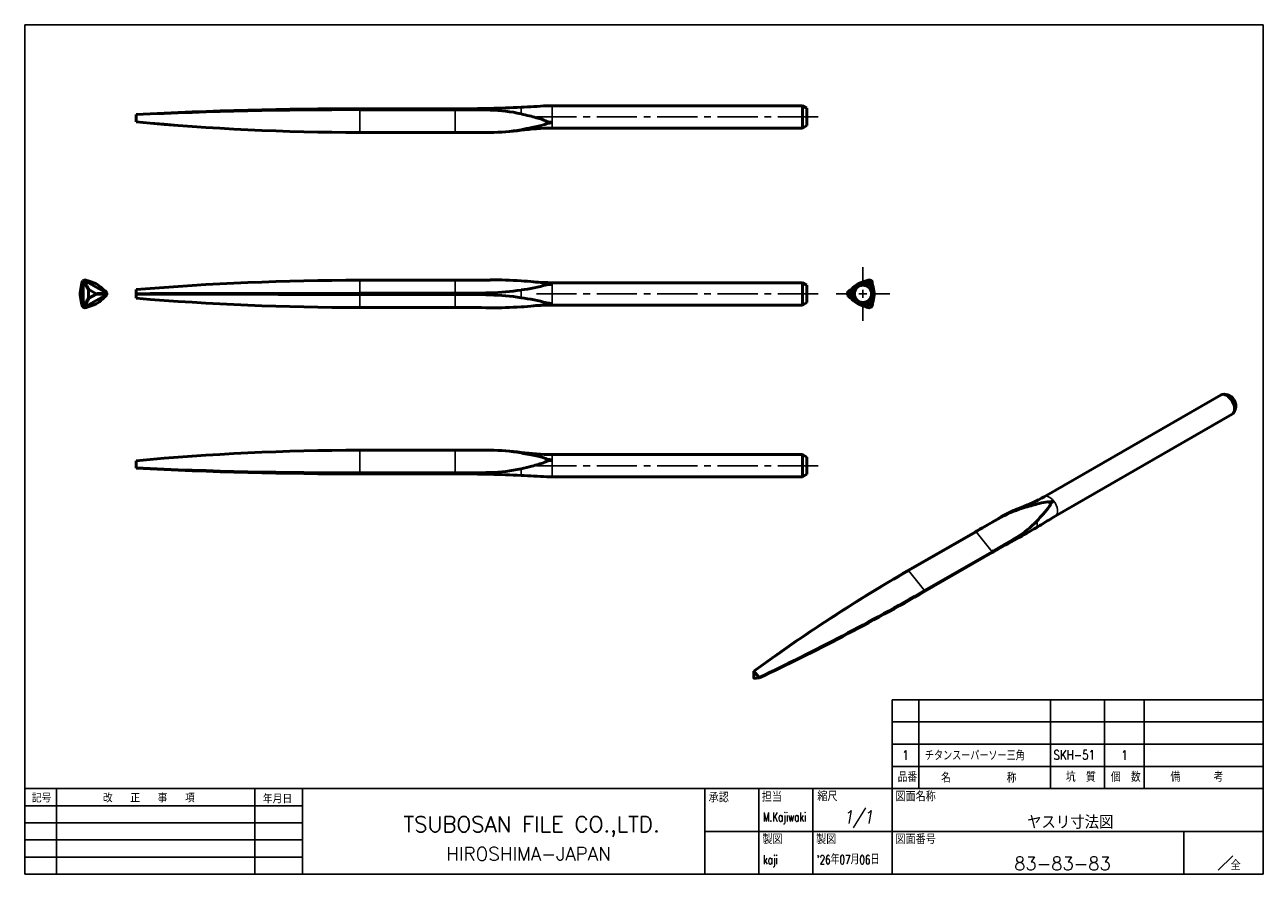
# Model space of a CAD drawing. Extents: x 10 to 1153, y 10 to 909.
import ezdxf
from ezdxf.enums import TextEntityAlignment as Align

# ---------------------------------------------------------------- set-up
doc = ezdxf.new("R2010")
doc.units = 0
doc.header["$LTSCALE"] = 12
doc.header["$MEASUREMENT"] = 0
doc.linetypes.add('CENTER2', pattern=[1.125, 0.75, -0.125, 0.125, -0.125])
doc.layers.get('0').update_dxf_attribs({"color": 4, "linetype": 'CONTINUOUS'})
doc.layers.get('DEFPOINTS').update_dxf_attribs({"linetype": 'CONTINUOUS'})
doc.layers.add('1', color=7, linetype='CONTINUOUS')
doc.layers.add('ZUWAKU', color=7, linetype='CONTINUOUS')
for name, color, linetype, lineweight in [('Smart Centers', 7, 'CENTER2', 25), ('Visible', 7, 'CONTINUOUS', 50), ('Visible Narrow', 7, 'CONTINUOUS', 25)]:
    doc.layers.add(name, color=color, linetype=linetype, lineweight=lineweight)
doc.styles.add('DIMTXT', font='ROMANS.shx', dxfattribs={"width": 0.85, "oblique": 10, "bigfont": 'BIGFONT.shx'})
doc.styles.get("Standard").update_dxf_attribs({"font": 'ROMANS.shx', "width": 0.85, "bigfont": 'BIGFONT.shx'})

msp = doc.modelspace()

# ---------------------------------------------------------------- linework, layer by layer
at = {"linetype": 'Continuous'}
for p, q in [((10, 200), (287, 200)), ((10, 10), (10, 200)), ((287, 200), (287, 10)), ((287, 10), (10, 10))]:
    msp.add_line(p, q, dxfattribs=at)
for p, q in [((203.97, 44.07), (203.97, 49.04)), ((210, 44.07), (210, 49.04)), ((239.45, 44.07), (239.45, 49.04)), ((251.52, 44.07), (251.52, 49.04)), ((260.39, 44.07), (260.39, 49.04)), ((203.97, 39.1), (203.97, 44.07)), ((210, 39.1), (210, 44.07)), ((239.45, 39.1), (239.45, 44.07)), ((251.52, 39.1), (251.52, 44.07)), ((260.39, 39.1), (260.39, 44.07)), ((203.97, 34.13), (203.97, 39.1)), ((210, 34.13), (210, 39.1)), ((239.45, 34.13), (239.45, 39.1)), ((251.52, 34.13), (251.52, 39.1)), ((260.39, 34.13), (260.39, 39.1))]:
    msp.add_line(p, q)
at = {"layer": '1', "color": 7}
for p, q in [((203.97, 49.04), (287, 49.04)), ((203.97, 44.07), (287, 44.07)), ((203.97, 39.1), (287, 39.1)), ((10, 29.16), (287, 29.16))]:
    msp.add_line(p, q, dxfattribs=at)
at = {"layer": '1', "color": 3}
for p, q in [((10, 25.33), (72.09, 25.33)), ((10, 21.5), (72.09, 21.5)), ((10, 17.66), (72.09, 17.66)), ((10, 13.83), (72.09, 13.83))]:
    msp.add_line(p, q, dxfattribs=at)
at = {"layer": 'DEFPOINTS', "linetype": 'Continuous'}
for p, q in [((10, 200), (287, 200)), ((10, 10), (10, 200)), ((287, 200), (287, 10)), ((287, 10), (10, 10))]:
    msp.add_line(p, q, dxfattribs=at)
at = {"layer": 'Smart Centers', "color": 7}
for p, q in [((124.43, 179.38), (188.43, 179.38)), ((197.47, 142.49), (197.47, 145.81)), ((124.43, 139.81), (188.43, 139.81)), ((191.47, 139.81), (194.79, 139.81)), ((200.15, 139.81), (203.47, 139.81)), ((197.47, 133.81), (197.47, 137.13)), ((124.43, 101.38), (188.43, 101.38))]:
    msp.add_line(p, q, dxfattribs=at)
at = {"layer": 'Smart Centers', "color": 7, "linetype": 'Continuous'}
for p, q in [((196.58, 139.81), (198.37, 139.81)), ((197.47, 138.92), (197.47, 140.7))]:
    msp.add_line(p, q, dxfattribs=at)
at = {"layer": 'Visible'}
for p, q in [((106.28, 181.21), (84.93, 181.21)), ((84.93, 181.01), (106.28, 181.01)), ((127.93, 181.88), (183.93, 181.88)), ((184.93, 181.31), (183.93, 181.88)), ((183.93, 176.88), (183.93, 181.88)), ((184.93, 177.46), (184.93, 181.31)), ((34.93, 179.96), (34.93, 179.9)), ((34.93, 178.28), (34.93, 179.9)), ((34.93, 178.28), (34.93, 178.28)), ((126.77, 177.91), (126.77, 178.36)), ((184.93, 177.46), (183.93, 176.88)), ((84.93, 175.92), (114.07, 175.92)), ((106.28, 175.92), (84.93, 175.92)), ((127.93, 176.88), (183.93, 176.88)), ((23.03, 142.75), (23.03, 136.87)), ((23.03, 142.75), (23.03, 142.75)), ((23.04, 142.74), (23.03, 142.75)), ((23.04, 142.73), (23.04, 142.74)), ((23.05, 142.72), (23.04, 142.73)), ((23.06, 142.7), (23.05, 142.72)), ((23.08, 142.68), (23.06, 142.7)), ((23.09, 142.65), (23.08, 142.68)), ((23.11, 142.62), (23.09, 142.65)), ((23.13, 142.59), (23.11, 142.62)), ((23.16, 142.55), (23.13, 142.59)), ((23.18, 142.51), (23.16, 142.55)), ((23.21, 142.47), (23.18, 142.51)), ((23.24, 142.42), (23.21, 142.47)), ((28.33, 139.93), (23.23, 142.87)), ((23.23, 142.87), (23.24, 142.86)), ((23.24, 142.86), (23.24, 142.85)), ((23.24, 142.86), (23.24, 142.86)), ((23.24, 142.85), (23.25, 142.83)), ((23.27, 142.37), (23.24, 142.42)), ((23.25, 142.83), (23.26, 142.82)), ((23.26, 142.82), (23.27, 142.79)), ((23.27, 142.79), (23.29, 142.77)), ((23.31, 142.31), (23.27, 142.37)), ((23.29, 142.77), (23.3, 142.74)), ((23.3, 142.74), (23.32, 142.7)), ((23.35, 142.25), (23.31, 142.31)), ((23.32, 142.7), (23.34, 142.66)), ((23.34, 142.66), (23.37, 142.62)), ((23.39, 142.18), (23.35, 142.25)), ((23.37, 142.62), (23.39, 142.57)), ((23.39, 142.57), (23.42, 142.52)), ((23.43, 142.11), (23.39, 142.18)), ((23.42, 142.52), (23.45, 142.47)), ((23.47, 142.04), (23.43, 142.11)), ((23.45, 142.47), (23.48, 142.41)), ((23.52, 141.97), (23.47, 142.04)), ((23.48, 142.41), (23.51, 142.34)), ((23.51, 142.34), (23.55, 142.28)), ((23.57, 141.89), (23.52, 141.97)), ((23.55, 142.28), (23.59, 142.21)), ((23.62, 141.8), (23.57, 141.89)), ((23.59, 142.21), (23.63, 142.13)), ((23.68, 141.71), (23.62, 141.8)), ((23.63, 142.13), (23.67, 142.05)), ((23.67, 142.05), (23.71, 141.97)), ((23.74, 141.62), (23.68, 141.71)), ((23.71, 141.97), (23.76, 141.88)), ((23.8, 141.52), (23.74, 141.62)), ((23.76, 141.88), (23.81, 141.79)), ((23.86, 141.42), (23.8, 141.52)), ((23.81, 141.79), (23.86, 141.69)), ((23.86, 141.69), (23.91, 141.59)), ((23.92, 141.32), (23.86, 141.42)), ((23.91, 141.59), (23.97, 141.49)), ((23.99, 141.21), (23.92, 141.32)), ((23.97, 141.49), (24.03, 141.38)), ((24.03, 141.38), (24.09, 141.27)), ((26.34, 141.85), (25.89, 142.1)), ((84.93, 142.87), (106.28, 142.87)), ((126.77, 141.85), (126.77, 142.1)), ((127.93, 142.31), (183.93, 142.31)), ((184.93, 141.73), (183.93, 142.31)), ((183.93, 137.31), (183.93, 142.31)), ((184.93, 137.89), (184.93, 141.73)), ((196.22, 141.97), (196, 141.85)), ((196.45, 142.1), (196.22, 141.97)), ((22.36, 140.07), (22.36, 139.55)), ((23.23, 136.75), (28.33, 139.69)), ((24.06, 141.1), (23.99, 141.21)), ((23.99, 138.41), (24.06, 138.52)), ((24.13, 140.99), (24.06, 141.1)), ((24.06, 138.52), (24.13, 138.63)), ((24.09, 141.27), (24.15, 141.15)), ((24.21, 140.87), (24.13, 140.99)), ((24.13, 138.63), (24.21, 138.75)), ((24.15, 141.15), (24.21, 141.03)), ((24.21, 138.59), (24.15, 138.47)), ((24.21, 141.03), (24.28, 140.91)), ((24.28, 140.74), (24.21, 140.87)), ((24.21, 138.75), (24.28, 138.88)), ((24.28, 138.71), (24.21, 138.59)), ((24.28, 140.91), (24.35, 140.78)), ((24.28, 140.74), (24.28, 138.88)), ((24.35, 138.84), (24.28, 138.71)), ((25.96, 139.85), (24.35, 140.78)), ((24.35, 138.84), (25.96, 139.77)), ((25.96, 139.85), (26.25, 139.86)), ((26.25, 139.76), (25.96, 139.77)), ((26.25, 139.86), (26.52, 139.86)), ((26.52, 139.75), (26.25, 139.76)), ((26.52, 139.86), (26.77, 139.87)), ((26.77, 139.75), (26.52, 139.75)), ((26.77, 139.87), (27, 139.88)), ((27, 139.74), (26.77, 139.75)), ((27, 139.88), (27.21, 139.89)), ((27.21, 139.73), (27, 139.74)), ((27.21, 139.89), (27.4, 139.89)), ((27.4, 139.72), (27.21, 139.73)), ((27.4, 139.89), (27.58, 139.9)), ((27.58, 139.72), (27.4, 139.72)), ((27.58, 139.9), (27.74, 139.91)), ((27.74, 139.71), (27.58, 139.72)), ((27.74, 139.91), (27.87, 139.91)), ((27.87, 139.71), (27.74, 139.71)), ((27.87, 139.91), (27.99, 139.91)), ((27.99, 139.7), (27.87, 139.71)), ((27.99, 139.91), (28.1, 139.92)), ((28.1, 139.7), (27.99, 139.7)), ((28.1, 139.92), (28.18, 139.92)), ((28.18, 139.7), (28.1, 139.7)), ((28.18, 139.92), (28.24, 139.92)), ((28.24, 139.7), (28.18, 139.7)), ((28.24, 139.92), (28.29, 139.92)), ((28.29, 139.69), (28.24, 139.7)), ((28.29, 139.92), (28.32, 139.93)), ((28.32, 139.69), (28.29, 139.69)), ((28.32, 139.93), (28.33, 139.93)), ((28.33, 139.69), (28.32, 139.69)), ((34.93, 139.85), (34.93, 140.78)), ((34.93, 139.85), (34.93, 139.77)), ((34.93, 138.84), (34.93, 139.77)), ((106.28, 139.93), (84.93, 139.93)), ((84.93, 139.69), (106.28, 139.69)), ((199.97, 139.81), (199.97, 140.07)), ((199.97, 139.55), (199.97, 139.81)), ((23.03, 136.87), (23.04, 136.88)), ((23.03, 136.87), (23.03, 136.87)), ((23.04, 136.89), (23.05, 136.9)), ((23.04, 136.88), (23.04, 136.89)), ((23.05, 136.9), (23.06, 136.92)), ((23.06, 136.92), (23.08, 136.94)), ((23.08, 136.94), (23.09, 136.97)), ((23.09, 136.97), (23.11, 136.99)), ((23.11, 136.99), (23.13, 137.03)), ((23.13, 137.03), (23.16, 137.07)), ((23.16, 137.07), (23.18, 137.11)), ((23.18, 137.11), (23.21, 137.15)), ((23.21, 137.15), (23.24, 137.2)), ((23.24, 136.75), (23.23, 136.75)), ((23.24, 137.2), (23.27, 137.25)), ((23.25, 136.79), (23.24, 136.77)), ((23.24, 136.77), (23.24, 136.76)), ((23.24, 136.76), (23.24, 136.75)), ((23.26, 136.8), (23.25, 136.79)), ((23.27, 136.83), (23.26, 136.8)), ((23.27, 137.25), (23.31, 137.31)), ((23.29, 136.85), (23.27, 136.83)), ((23.3, 136.88), (23.29, 136.85)), ((23.32, 136.92), (23.3, 136.88)), ((23.31, 137.31), (23.35, 137.37)), ((23.34, 136.96), (23.32, 136.92)), ((23.37, 137), (23.34, 136.96)), ((23.35, 137.37), (23.39, 137.44)), ((23.39, 137.05), (23.37, 137)), ((23.39, 137.44), (23.43, 137.5)), ((23.42, 137.1), (23.39, 137.05)), ((23.45, 137.15), (23.42, 137.1)), ((23.43, 137.5), (23.47, 137.58)), ((23.48, 137.21), (23.45, 137.15)), ((23.47, 137.58), (23.52, 137.65)), ((23.51, 137.28), (23.48, 137.21)), ((23.55, 137.34), (23.51, 137.28)), ((23.52, 137.65), (23.57, 137.73)), ((23.59, 137.41), (23.55, 137.34)), ((23.57, 137.73), (23.62, 137.82)), ((23.63, 137.49), (23.59, 137.41)), ((23.62, 137.82), (23.68, 137.91)), ((23.67, 137.57), (23.63, 137.49)), ((23.71, 137.65), (23.67, 137.57)), ((23.68, 137.91), (23.74, 138)), ((23.76, 137.74), (23.71, 137.65)), ((23.74, 138), (23.8, 138.09)), ((23.81, 137.83), (23.76, 137.74)), ((23.8, 138.09), (23.86, 138.19)), ((23.86, 137.93), (23.81, 137.83)), ((23.86, 138.19), (23.92, 138.3)), ((23.91, 138.03), (23.86, 137.93)), ((23.97, 138.13), (23.91, 138.03)), ((23.92, 138.3), (23.99, 138.41)), ((24.03, 138.24), (23.97, 138.13)), ((24.09, 138.35), (24.03, 138.24)), ((24.15, 138.47), (24.09, 138.35)), ((25.89, 137.51), (26.34, 137.77)), ((106.28, 136.75), (84.93, 136.75)), ((126.77, 137.51), (126.77, 137.77)), ((127.93, 137.31), (183.93, 137.31)), ((184.93, 137.89), (183.93, 137.31)), ((196, 137.77), (196.22, 137.64)), ((196.22, 137.64), (196.45, 137.51)), ((237.98, 94.43), (277.57, 117.23)), ((279.05, 117.22), (278.2, 117.34)), ((280.8, 114.18), (280.47, 113.38)), ((240.47, 90.09), (280.07, 112.9)), ((84.93, 104.84), (114.07, 104.84)), ((84.93, 104.84), (106.28, 104.84)), ((126.77, 102.41), (126.77, 102.85)), ((127.93, 103.88), (183.93, 103.88)), ((184.93, 103.3), (183.93, 103.88)), ((183.93, 98.88), (183.93, 103.88)), ((184.93, 99.46), (184.93, 103.3)), ((34.93, 100.86), (34.93, 102.48)), ((34.93, 102.48), (34.93, 102.48)), ((34.93, 100.86), (34.93, 100.8)), ((106.28, 99.75), (84.93, 99.75)), ((84.93, 99.55), (106.28, 99.55)), ((127.93, 98.88), (183.93, 98.88)), ((184.93, 99.46), (183.93, 98.88)), ((239.45, 92.85), (239.13, 93.25)), ((222.62, 86.6), (207.52, 77.9)), ((207.67, 77.91), (222.77, 86.61)), ((226.37, 82.13), (211.27, 73.44)), ((211.27, 73.25), (226.37, 81.94)), ((173.05, 55.39), (173.05, 53.87)), ((174.24, 53.97), (173.1, 55.39)), ((173.1, 53.81), (174.24, 53.91))]:
    msp.add_line(p, q, dxfattribs=at)
for radius in [2.5, 1.92]:
    msp.add_circle((197.47, 139.81), radius, dxfattribs=at)
for centre, radius, start, end in [((84.93, -818.79), 1000, 90, 92.86598), ((84.89, -941), 1122.02, 89.99803, 92.55212), ((106.76, 481.21), 300, 271.3977, 272.7214), ((113.46, 147.29), 33.64, 77.0524, 88.96), ((106.76, 481.21), 300, 272.7214, 273.8252), ((84.93, 705.64), 529.72, 264.5838, 270), ((84.93, 705.92), 530, 264.5868, 270.0001), ((114.28, 213.84), 37.91, 269.6952, 280.2165), ((114.07, 225.92), 50, 270, 277.9625), ((127.93, 126.88), 50, 90, 97.9625), ((37.46, 138.18), 15.21, 166.0057, 172.8505), ((24.86, 139.81), 3.46, 118.071, 121.929), ((19.13, 125.7), 17.74, 67.6034, 73.4727), ((17.15, 129.72), 15.21, 46.0057, 52.8505), ((84.93, -457.19), 600.05, 90.00004, 94.7798), ((115.41, 70.18), 72.75, 85.592, 91.0513), ((119.1, 96.27), 46.48, 80.5035, 87.6605), ((116.29, 178.84), 38.45, 277.0283, 285.811), ((127.93, 192.31), 50, 265.2354, 270), ((205.19, 129.72), 15.21, 127.1495, 133.9943), ((203.21, 125.7), 17.74, 106.5273, 112.3966), ((197.47, 139.81), 3.46, 56.3219, 63.6781), ((184.88, 138.18), 15.21, 7.1495, 13.9943), ((39.97, 141.9), 17.76, 187.6069, 193.47), ((24.86, 139.81), 1.1, 118.071, 121.929), ((24.86, 139.81), 1.1, 238.071, 241.929), ((24.86, 139.81), 1.1, 358.071, 1.929), ((15.51, 151.83), 17.74, 307.6034, 313.4727), ((24.86, 139.81), 3.46, 358.071, 1.929), ((84.93, 736.81), 600.06, 265.22023, 269.99993), ((112.75, 192.57), 52.55, 271.4388, 279.0273), ((112.82, 87.73), 51.87, 80.9229, 88.611), ((116.02, 99.57), 39.69, 74.2865, 82.7958), ((197.47, 139.81), 3.46, 176.3219, 183.6781), ((206.82, 151.83), 17.74, 226.5273, 232.3966), ((182.37, 141.9), 17.76, 346.53, 352.3931), ((24.86, 139.81), 3.46, 238.071, 241.929), ((19.98, 151.55), 15.23, 286.0102, 292.8465), ((115.37, 210.88), 74.18, 269.0014, 274.3552), ((119.53, 179.5), 42.61, 271.9732, 279.7796), ((127.93, 87.31), 50, 90, 94.7646), ((202.36, 151.55), 15.23, 247.1535, 253.9898), ((197.47, 139.81), 3.46, 296.3219, 303.6781), ((84.93, -424.88), 529.72, 90, 95.4162), ((84.93, -425.17), 530.01, 90, 95.4132), ((114.07, 54.84), 50, 82.0375, 90), ((114.33, 67.53), 37.31, 79.6977, 90.3906), ((127.93, 153.88), 50, 262.0375, 270), ((84.86, 1220.46), 1120.71, 267.44638, 270.00347), ((84.93, 1099.55), 1000, 267.13402, 270), ((113.41, 133.93), 34.09, 271.12, 282.8676), ((106.76, -200.45), 300, 87.2786, 88.6023), ((106.76, -200.45), 300, 86.1748, 87.2786), ((221.85, 122.42), 32.3, 290.1785, 299.9468), ((243, 64.72), 29.15, 113.1007, 120.8083), ((240.61, 68.27), 24.76, 105.859, 119.6899), ((244.75, 60.08), 34.1, 110.1632, 112.7456), ((221.05, 103.49), 21.09, 300.8905, 316.5102), ((148.83, 234.09), 170.66, 300.8496, 301.9106), ((256.66, 61.98), 32.44, 119.9357, 122.8901), ((182.74, 176.55), 103.87, 298.2317, 301.071), ((392.7, -243.33), 370.78, 119.9627, 126.3278), ((396.58, -249.88), 378.34, 119.9561, 126.2071), ((-65.41, 554.86), 555.27, 295.5691, 299.8865), ((-44.65, 518.28), 513.37, 295.2382, 299.9013)]:
    msp.add_arc(centre, radius, start, end, dxfattribs=at)
for centre, major_axis, start_param, end_param in [((278.82, 115.06), (-1.25, 2.17), 3.141593, 6.283185), ((279.53, 115.47), (-0.96, 1.67), 3.562991, 5.861787), ((173.46, 54.39), (-0.548, 0.952), 5.989653, 6.056986), ((173.46, 54.39), (-0.548, 0.952), 1.800863, 1.868196), ((173.46, 54.39), (-0.548, 0.952), 3.895258, 3.962591)]:
    msp.add_ellipse(centre, major_axis=major_axis, ratio=0.578093, start_param=start_param, end_param=end_param, dxfattribs=at)
for points, knots in [([(114.07, 181.3), (111.55, 181.24), (109.08, 181.21), (106.6, 181.21), (106.44, 181.21), (106.28, 181.21)], [8.2754729, 8.2754729, 8.2754729, 8.2754729, 8.9713186, 8.9713186, 9.0186198, 9.0186198, 9.0186198, 9.0186198]), ([(106.28, 181.01), (106.44, 181.01), (106.6, 181.01), (109.08, 181.01), (111.55, 180.99), (114.07, 180.92)], [8.9240174, 8.9240174, 8.9240174, 8.9240174, 8.9713186, 8.9713186, 9.6671643, 9.6671643, 9.6671643, 9.6671643]), ([(121, 180.07), (122.33, 179.74), (123.38, 179.49), (125.33, 178.97), (126.04, 178.74), (126.58, 178.48), (126.69, 178.42), (126.77, 178.36)], [-0.290175, -0.290175, -0.290175, -0.290175, -0.1548685, -0.1548685, -0.0331041, -0.0331041, 0, 0, 0, 0]), ([(126.77, 177.91), (126.63, 177.81), (126.38, 177.7), (125.41, 177.4), (124.46, 177.2), (122.68, 176.85), (121.86, 176.7), (121, 176.53)], [-0.862795, -0.862795, -0.862795, -0.862795, -0.6550452, -0.6550452, -0.2678334, -0.2678334, -0.0000868, -0.0000868, -0.0000868, -0.0000868]), ([(114.07, 175.93), (111.55, 175.92), (109.08, 175.92), (106.6, 175.92), (106.44, 175.92), (106.28, 175.92)], [8.2754729, 8.2754729, 8.2754729, 8.2754729, 8.9713186, 8.9713186, 9.0186198, 9.0186198, 9.0186198, 9.0186198]), ([(22.69, 141.85), (22.75, 142.14), (22.8, 142.34), (22.88, 142.6), (22.92, 142.67), (22.94, 142.69)], [-0.696013, -0.696013, -0.696013, -0.696013, -0.3440698, -0.3440698, -0.0000179, -0.0000179, -0.0000179, -0.0000179]), ([(23.33, 142.91), (23.36, 142.93), (23.46, 142.92), (23.76, 142.85), (23.94, 142.79), (24.18, 142.71)], [-0.6887133, -0.6887133, -0.6887133, -0.6887133, -0.2998172, -0.2998172, -0.0000185, -0.0000185, -0.0000185, -0.0000185]), ([(106.28, 142.87), (106.44, 142.87), (106.6, 142.87), (109.08, 142.87), (111.55, 142.88), (114.07, 142.91)], [8.9240174, 8.9240174, 8.9240174, 8.9240174, 8.9713186, 8.9713186, 9.6671643, 9.6671643, 9.6671643, 9.6671643]), ([(199.01, 142.91), (198.97, 142.93), (198.88, 142.92), (198.57, 142.85), (198.39, 142.79), (198.16, 142.71)], [-0.6887133, -0.6887133, -0.6887133, -0.6887133, -0.2998172, -0.2998172, -0.0000185, -0.0000185, -0.0000185, -0.0000185]), ([(199.64, 141.85), (199.59, 142.14), (199.54, 142.34), (199.46, 142.6), (199.42, 142.67), (199.39, 142.69)], [-0.696013, -0.696013, -0.696013, -0.696013, -0.3440698, -0.3440698, -0.0000179, -0.0000179, -0.0000179, -0.0000179]), ([(27.72, 140.67), (27.94, 140.48), (28.09, 140.33), (28.28, 140.13), (28.32, 140.07), (28.32, 140.03)], [-0.696013, -0.696013, -0.696013, -0.696013, -0.3440698, -0.3440698, -0.0000179, -0.0000179, -0.0000179, -0.0000179]), ([(28.32, 139.59), (28.32, 139.55), (28.26, 139.47), (28.05, 139.24), (27.91, 139.12), (27.72, 138.95)], [-0.6887133, -0.6887133, -0.6887133, -0.6887133, -0.2998172, -0.2998172, -0.0000185, -0.0000185, -0.0000185, -0.0000185]), ([(34.93, 139.85), (43.24, 139.87), (51.56, 139.89), (68.24, 139.92), (76.58, 139.93), (84.93, 139.93)], [0, 0, 0, 0, 2.503832, 2.503832, 5.007674, 5.007674, 5.007674, 5.007674]), ([(84.93, 139.69), (79.54, 139.69), (74.16, 139.7), (57.47, 139.71), (46.18, 139.74), (34.93, 139.77)], [0, 0, 0, 0, 1.61552, 1.61552, 5.007784, 5.007784, 5.007784, 5.007784]), ([(114.07, 140.03), (111.55, 139.96), (109.08, 139.93), (106.6, 139.93), (106.44, 139.93), (106.28, 139.93)], [8.2754729, 8.2754729, 8.2754729, 8.2754729, 8.9713186, 8.9713186, 9.0186198, 9.0186198, 9.0186198, 9.0186198]), ([(106.28, 139.69), (106.44, 139.69), (106.6, 139.69), (109.08, 139.69), (111.55, 139.66), (114.07, 139.59)], [8.9240174, 8.9240174, 8.9240174, 8.9240174, 8.9713186, 8.9713186, 9.6671643, 9.6671643, 9.6671643, 9.6671643]), ([(194.62, 140.67), (194.4, 140.48), (194.25, 140.33), (194.06, 140.13), (194.02, 140.07), (194.02, 140.03)], [-0.696013, -0.696013, -0.696013, -0.696013, -0.3440698, -0.3440698, -0.0000179, -0.0000179, -0.0000179, -0.0000179]), ([(194.02, 139.59), (194.02, 139.55), (194.08, 139.47), (194.29, 139.24), (194.43, 139.12), (194.62, 138.95)], [-0.6887133, -0.6887133, -0.6887133, -0.6887133, -0.2998172, -0.2998172, -0.0000185, -0.0000185, -0.0000185, -0.0000185]), ([(22.94, 136.93), (22.91, 136.95), (22.87, 137.04), (22.78, 137.34), (22.74, 137.52), (22.69, 137.76)], [-0.6888172, -0.6888172, -0.6888172, -0.6888172, -0.2963408, -0.2963408, -0.0000185, -0.0000185, -0.0000185, -0.0000185]), ([(24.18, 136.91), (23.91, 136.81), (23.71, 136.75), (23.44, 136.7), (23.36, 136.69), (23.33, 136.7)], [-0.6959992, -0.6959992, -0.6959992, -0.6959992, -0.3442996, -0.3442996, 0, 0, 0, 0]), ([(114.07, 136.7), (111.55, 136.74), (109.08, 136.75), (106.6, 136.75), (106.44, 136.75), (106.28, 136.75)], [8.2754729, 8.2754729, 8.2754729, 8.2754729, 8.9713186, 8.9713186, 9.0186198, 9.0186198, 9.0186198, 9.0186198]), ([(198.16, 136.91), (198.43, 136.81), (198.63, 136.75), (198.9, 136.7), (198.98, 136.69), (199.01, 136.7)], [-0.6959992, -0.6959992, -0.6959992, -0.6959992, -0.3442996, -0.3442996, 0, 0, 0, 0]), ([(199.39, 136.93), (199.43, 136.95), (199.47, 137.04), (199.55, 137.34), (199.6, 137.52), (199.64, 137.76)], [-0.6888172, -0.6888172, -0.6888172, -0.6888172, -0.2963408, -0.2963408, -0.0000185, -0.0000185, -0.0000185, -0.0000185]), ([(106.28, 104.84), (106.44, 104.84), (106.6, 104.84), (109.08, 104.84), (111.55, 104.84), (114.07, 104.84)], [8.9240174, 8.9240174, 8.9240174, 8.9240174, 8.9713186, 8.9713186, 9.6671643, 9.6671643, 9.6671643, 9.6671643]), ([(121, 104.24), (122.33, 103.97), (123.38, 103.78), (125.33, 103.37), (126.04, 103.19), (126.58, 102.97), (126.69, 102.91), (126.77, 102.85)], [-0.290175, -0.290175, -0.290175, -0.290175, -0.1548685, -0.1548685, -0.0331041, -0.0331041, 0, 0, 0, 0]), ([(114.07, 99.84), (111.55, 99.78), (109.08, 99.75), (106.6, 99.75), (106.44, 99.75), (106.28, 99.75)], [8.2754729, 8.2754729, 8.2754729, 8.2754729, 8.9713186, 8.9713186, 9.0186198, 9.0186198, 9.0186198, 9.0186198]), ([(126.77, 102.41), (126.63, 102.29), (126.38, 102.17), (125.41, 101.81), (124.47, 101.55), (122.68, 101.1), (121.87, 100.91), (121, 100.69)], [-0.8601546, -0.8601546, -0.8601546, -0.8601546, -0.656143, -0.656143, -0.2689916, -0.2689916, 0, 0, 0, 0]), ([(106.28, 99.55), (106.44, 99.55), (106.6, 99.55), (109.08, 99.55), (111.55, 99.52), (114.07, 99.46)], [8.9240174, 8.9240174, 8.9240174, 8.9240174, 8.9713186, 8.9713186, 9.6671643, 9.6671643, 9.6671643, 9.6671643]), ([(233.84, 92.09), (235.01, 92.41), (235.93, 92.67), (237.68, 93.11), (238.34, 93.24), (238.91, 93.27), (239.03, 93.27), (239.13, 93.25)], [-0.290175, -0.290175, -0.290175, -0.290175, -0.1548685, -0.1548685, -0.0331041, -0.0331041, 0, 0, 0, 0]), ([(239.45, 92.85), (239.42, 92.7), (239.32, 92.49), (238.84, 91.77), (238.31, 91.15), (237.3, 90.02), (236.84, 89.52), (236.35, 88.98)], [-0.862795, -0.862795, -0.862795, -0.862795, -0.6550452, -0.6550452, -0.2678334, -0.2678334, -0.0000868, -0.0000868, -0.0000868, -0.0000868]), ([(228.07, 89.76), (226.33, 88.74), (224.6, 87.73), (222.85, 86.73), (222.74, 86.66), (222.62, 86.6)], [8.2754729, 8.2754729, 8.2754729, 8.2754729, 8.9713186, 8.9713186, 9.0186198, 9.0186198, 9.0186198, 9.0186198]), ([(222.77, 86.61), (222.88, 86.67), (222.99, 86.74), (224.74, 87.75), (226.51, 88.76), (228.34, 89.78)], [8.9240174, 8.9240174, 8.9240174, 8.9240174, 8.9713186, 8.9713186, 9.6671643, 9.6671643, 9.6671643, 9.6671643]), ([(231.87, 85.39), (230.09, 84.3), (228.34, 83.27), (226.59, 82.26), (226.48, 82.2), (226.37, 82.13)], [8.2754729, 8.2754729, 8.2754729, 8.2754729, 8.9713186, 8.9713186, 9.0186198, 9.0186198, 9.0186198, 9.0186198]), ([(226.37, 81.94), (226.48, 82.01), (226.59, 82.07), (228.34, 83.08), (230.09, 84.06), (231.87, 85.03)], [8.9240174, 8.9240174, 8.9240174, 8.9240174, 8.9713186, 8.9713186, 9.6671643, 9.6671643, 9.6671643, 9.6671643])]:
    msp.add_open_spline(points, degree=3, knots=knots, dxfattribs=at)
for points in [[(127.93, 181.88), (127.55, 181.88), (127.16, 181.88), (126.77, 181.88)], [(126.77, 178.36), (127.16, 178.28), (127.55, 178.21), (127.93, 178.13)], [(127.93, 178.13), (127.55, 178.06), (127.16, 177.98), (126.77, 177.91)], [(22.94, 142.69), (23, 142.73), (23.03, 142.75), (23.03, 142.75)], [(23.23, 142.87), (23.24, 142.87), (23.27, 142.88), (23.33, 142.91)], [(126.77, 142.1), (127.16, 142.06), (127.55, 142.02), (127.93, 141.97)], [(127.93, 141.97), (127.55, 141.93), (127.16, 141.89), (126.77, 141.85)], [(28.32, 140.03), (28.33, 139.96), (28.33, 139.93), (28.33, 139.93)], [(28.33, 139.69), (28.33, 139.69), (28.33, 139.66), (28.32, 139.59)], [(23.03, 136.87), (23.03, 136.87), (23, 136.89), (22.94, 136.93)], [(23.33, 136.7), (23.27, 136.74), (23.24, 136.75), (23.23, 136.75)], [(126.77, 137.77), (127.16, 137.73), (127.55, 137.69), (127.93, 137.64)], [(127.93, 137.64), (127.55, 137.6), (127.16, 137.56), (126.77, 137.51)], [(126.77, 102.85), (127.16, 102.78), (127.55, 102.7), (127.93, 102.63)], [(127.93, 102.63), (127.55, 102.56), (127.16, 102.48), (126.77, 102.41)], [(126.77, 98.88), (127.16, 98.88), (127.55, 98.88), (127.93, 98.88)], [(239.13, 93.25), (239.46, 93.34), (239.79, 93.43), (240.11, 93.52)], [(240.11, 93.52), (239.89, 93.3), (239.67, 93.08), (239.45, 92.85)]]:
    msp.add_open_spline(points, degree=3, dxfattribs=at)
at = {"layer": 'Visible Narrow'}
for p, q in [((84.93, 181.01), (84.93, 181.21)), ((84.93, 175.92), (84.93, 181.01)), ((106.28, 181.01), (106.28, 175.92)), ((114.07, 180.92), (114.07, 181.3)), ((121, 180.07), (121, 181.55)), ((127.93, 178.13), (127.93, 181.88)), ((127.93, 176.88), (127.93, 178.13)), ((84.93, 175.92), (84.93, 175.92)), ((114.07, 175.92), (114.07, 175.93)), ((121, 176.4), (121, 176.53)), ((84.93, 139.93), (84.93, 142.87)), ((106.28, 142.87), (106.28, 139.93)), ((127.93, 141.97), (127.93, 142.31)), ((127.93, 137.64), (127.93, 141.97)), ((84.93, 139.69), (84.93, 139.93)), ((84.93, 136.75), (84.93, 139.69)), ((106.28, 139.69), (106.28, 136.75)), ((114.07, 139.59), (114.07, 140.03)), ((121, 138.95), (121, 140.67)), ((127.93, 137.31), (127.93, 137.64)), ((84.93, 99.75), (84.93, 104.84)), ((84.93, 104.84), (84.93, 104.84)), ((106.28, 104.84), (106.28, 99.75)), ((114.07, 104.84), (114.07, 104.84)), ((121, 104.24), (121, 104.36)), ((127.93, 102.63), (127.93, 103.88)), ((127.93, 98.88), (127.93, 102.63)), ((84.93, 99.55), (84.93, 99.75)), ((114.07, 99.46), (114.07, 99.84)), ((121, 99.21), (121, 100.69)), ((222.77, 86.61), (226.37, 82.13)), ((211.27, 73.44), (207.67, 77.91))]:
    msp.add_line(p, q, dxfattribs=at)
for start, end in [(43.3066, 76.6934), (163.3066, 196.6934), (283.3066, 316.6934)]:
    msp.add_arc((197.47, 139.81), 2.98, start, end, dxfattribs=at)
for centre, major_axis, start_param, end_param in [((239.22, 92.26), (-1.25, 2.17), 4.976122, 6.283185), ((234.33, 89.44), (-1.49, 2.58), 5.731966, 6.183926), ((239.22, 92.26), (-1.25, 2.17), 3.141593, 4.976122), ((229.43, 86.62), (-1.73, 3), 5.959124, 6.087515), ((234.33, 89.44), (-1.49, 2.58), 3.63757, 4.220279), ((229.43, 86.62), (-1.73, 3), 3.864729, 3.99312), ((208.82, 74.75), (-1.73, 3), 5.989653, 6.056986), ((208.82, 74.75), (-1.73, 3), 3.895258, 3.962591)]:
    msp.add_ellipse(centre, major_axis=major_axis, ratio=0.578093, start_param=start_param, end_param=end_param, dxfattribs=at)
at = {"layer": 'ZUWAKU', "color": 3}
for p, q in [((203.97, 34.13), (287, 34.13)), ((203.97, 10), (203.97, 34.13)), ((210, 29.16), (210, 34.13)), ((239.45, 29.16), (239.45, 34.13)), ((251.52, 29.16), (251.52, 34.13)), ((260.39, 29.16), (260.39, 34.13)), ((17.1, 10), (17.1, 29.16)), ((61.45, 10), (61.45, 29.16)), ((72.09, 10), (72.09, 29.16)), ((162.1, 10.23), (162.1, 29.16)), ((174.16, 10), (174.16, 29.16)), ((186.23, 10), (186.23, 29.16)), ((162.1, 19.58), (203.97, 19.58)), ((203.97, 19.58), (287, 19.58)), ((269.26, 10), (269.26, 19.58)), ((276.9, 10.93), (280.21, 14.08))]:
    msp.add_line(p, q, dxfattribs=at)

# ---------------------------------------------------------------- texts
at = {"color": 4, "linetype": 'Continuous', "insert": (225.01, 96.97), "char_height": 6.4, "attachment_point": 4, "style": 'DIMTXT'}
msp.add_mtext('\\A1;', dxfattribs=at)
at = {"color": 4, "linetype": 'ByBlock', "insert": (193.14, 22.34), "char_height": 2.921, "attachment_point": 4, "style": 'DIMTXT'}
msp.add_mtext('1/1', dxfattribs=at)
at = {"layer": '1', "color": 4, "width": 0.72}
for s, p in [('M.Kajiwaki', (175.1, 22.82)), ('kaji', (175.1, 13.24)), ("'26年07月06日", (187.17, 13.24))]:
    msp.add_text(s, height=1.987, dxfattribs=at).set_placement(p, align=Align.MIDDLE_LEFT)
at = {"layer": 'ZUWAKU', "color": 4}
for s, height, width, p in [('チタンスーパーソー三角', 2.0699, 0.7, (211.34, 35.48)), ('SKH-51', 2.07, 0.81, (240.09, 35.66)), ('品番', 2.07, 0.81, (205.24, 30.67)), ('名          称', 2.0699, 0.81, (214.95, 30.51)), ('坑  質', 2.07, 0.81, (242.87, 30.69)), ('個  数', 2.07, 0.81, (252.92, 30.68)), ('備      考', 2.07, 0.81, (266.24, 30.69)), ('記号', 1.774, 0.99, (11.57, 26.08)), ('改   正   事   項', 1.7742, 0.99, (27.48, 26.08)), ('年月日', 1.774, 0.99, (63.23, 25.89)), ('承認', 2.07, 0.99, (162.96, 26.1)), ('担当', 2.07, 0.99, (174.85, 26.24)), ('縮尺', 2.07, 0.99, (187.27, 26.37)), ('図面名称', 2.07, 0.99, (204.74, 26.34)), ('製図', 2.07, 0.99, (174.98, 16.76)), ('製図', 2.07, 0.99, (187, 16.76)), ('図面番号', 2.07, 0.99, (204.75, 16.76)), ('全', 2.07, 0.99, (279.72, 10.93))]:
    msp.add_text(s, height=height, dxfattribs=dict(at, width=width)).set_placement(p)
for s, height, p in [('TSUBOSAN FILE CO.,LTD.', 3.5, (94.71, 19.44)), ('HIROSHIMA-JAPAN', 3, (104.28, 13.05))]:
    msp.add_text(s, height=height, dxfattribs=at).set_placement(p)
at = {"layer": 'ZUWAKU', "color": 4, "width": 0.99}
for s, p in [('ヤスリ寸法図', (243.84, 21.63)), ('83-83-83', (242.1, 12.4))]:
    msp.add_text(s, height=2.957, dxfattribs=at).set_placement(p, align=Align.MIDDLE_CENTER)
at = {"layer": 'ZUWAKU', "color": 4, "char_height": 2.07, "attachment_point": 5}
for insert, width in [((206.99, 36.62), 6.0335), ((255.95, 36.62), 8.8709)]:
    msp.add_mtext('1', dxfattribs=dict(at, insert=insert, width=width))

doc.saveas('drawing.dxf')
